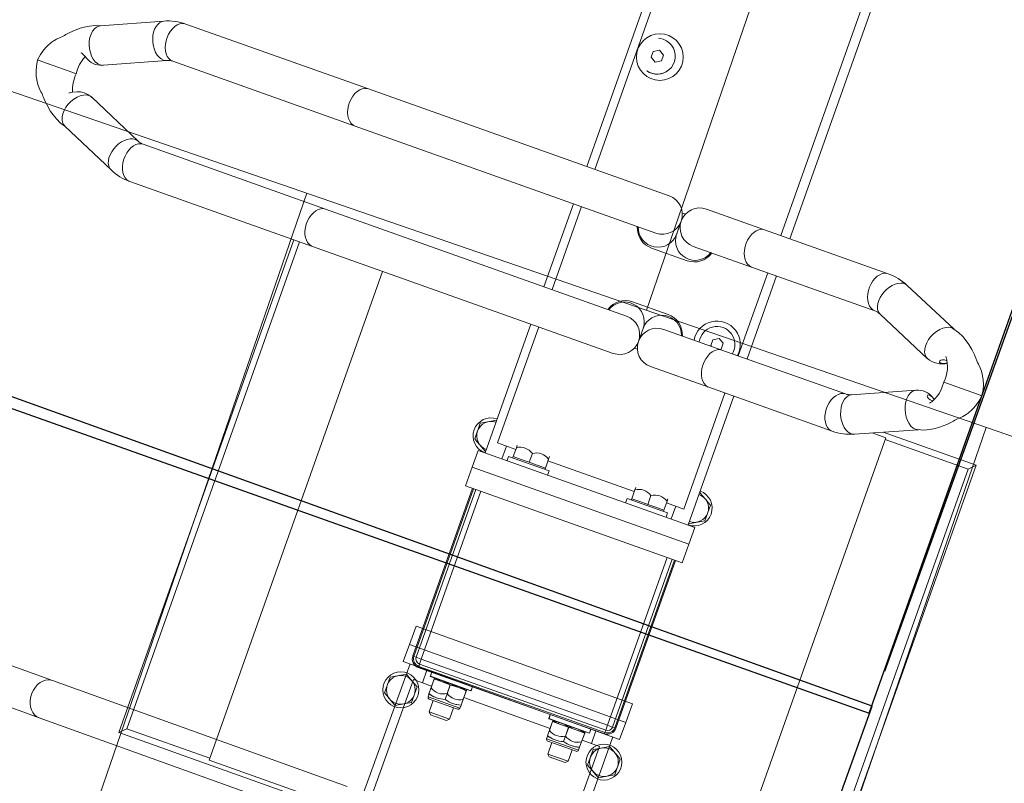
# Model space of a CAD drawing. Header units: metres. Extents: x 134157 to 138734, y 451157 to 455772.
# Tile 153 of 256: x 136407.623 to 136408.171, y 453387.666 to 453388.09. Entities that reach past the tile are written whole.
import ezdxf
from ezdxf import colors
from ezdxf.entities.mleader import LeaderData, LeaderLine
from ezdxf.math import Vec2, Vec3

# ---------------------------------------------------------------- set-up
doc = ezdxf.new("R2010")
doc.units = ezdxf.units.M
doc.layers.add('-DR-alg-hulplijnen', color=210, linetype='Continuous', plot=False)
doc.layers.add('-DR-alg-hulplijnen aandachtspunten', color=210, linetype='Continuous', plot=False)
doc.layers.add('-DR-alg-hulplijnen kantverharding asflast nieuwe fietsstraat', color=7, linetype='Continuous', true_color=0xff9429, plot=False)
doc.layers.add('-DR-nw-gr-arc-gras', color=7, linetype='Continuous', true_color=0xb5d5a4)
for name, color, linetype in [('-DR-nw-inr-fietsparkeren Tulip Traverse', 2, 'Continuous'), ('-DR-nw-txt bovengrondse infra', 2, 'Continuous'), ('-DR-nw-vh-kantverharding', 3, 'Continuous'), ('VELOPA-FIG15', 1, 'Continuous'), ('VELOPA-FIG25', 1, 'Continuous')]:
    doc.layers.add(name, color=color, linetype=linetype)
for name, color, linetype, lineweight, true_color in [('-DR-nw-vh-arc-asfalt fietsstraat rood', 7, 'Continuous', 9, 0xdfbfc7), ('-DR-nw-vh-arc-sbs df Drainflow', 7, 'Continuous', 9, 0xb9747c), ('-DR-nw-vh-arc-sbs kf bruinrood rabat halfsteens', 7, 'Continuous', 9, 0xb88485)]:
    doc.layers.add(name, color=color, linetype=linetype, lineweight=lineweight, true_color=true_color)
doc.layers.add('-DR-nw-vh-arc-tegels 300x300x45', color=253, linetype='Continuous', lineweight=9)
doc.styles.add('2-5TXT', font='arial.ttf')
doc.styles.add('CE', font='txt', dxfattribs={"height": 1.8})
doc.styles.add('Drong', font='txt', dxfattribs={"height": 1.8})
doc.dimstyles.new('VELOPA-drukwerk', dxfattribs={"dimscale": 0, "dimtxt": 2.5, "dimasz": 2, "dimexe": 1, "dimexo": 1, "dimgap": 1, "dimtad": 1, "dimdec": 0, "dimdsep": 46, "dimtxsty": '2-5TXT', "dimcen": 8, "dimadec": 1, "dimazin": 0, "dimtfac": 1, "dimtdec": 0, "dimtmove": 0, "dimatfit": 3, "dimfxl": 1, "dimtolj": 1, "dimtzin": 0, "dimarcsym": 0})

# ---------------------------------------------------------------- blocks, each defined once
blk = doc.blocks.new('Tulip Traverse')
at = {"layer": 'VELOPA-FIG15', "color": 252, "linetype": 'Continuous', "lineweight": 9}
for p, q in [((2945, -64), (2945, 64)), ((2956, 55), (3055, 55)), ((3055, 60), (3055, 59.33)), ((3055, 58), (3055, 59.33)), ((3055, 55), (3055, 58)), ((3055, 55), (3055, -55)), ((3058, 55), (3055, 55)), ((3059.33, 55), (3058, 55)), ((3060, 55), (3059.33, 55)), ((2935, 50), (2927.5, 50)), ((3073.5, 25.63), (3073.5, 44.37)), ((3073.5, -44.37), (3073.5, -25.63)), ((2935, -50), (2927.5, -50)), ((3055, -55), (2956, -55)), ((3055, -55), (3058, -55)), ((3055, -55), (3055, -58)), ((3055, -58), (3055, -59.33)), ((3055, -59.33), (3055, -60)), ((3059.33, -55), (3058, -55)), ((3060, -55), (3059.33, -55))]:
    blk.add_line(p, q, dxfattribs=at)
at = {"layer": 'VELOPA-FIG15', "color": 252, "linetype": 'Continuous', "lineweight": 9, "flags": 128}
for points in [[(2788.74, 121.47), (2788.43, 120.9), (2787.62, 119.93), (2786.52, 119.16), (2785.17, 118.6), (2783.6, 118.28), (2781.88, 118.2), (2780.05, 118.36), (2778.18, 118.77), (2776.33, 119.4), (2774.54, 120.24), (2772.89, 121.27), (2771.43, 122.44), (2770.2, 123.72), (2769.24, 125.06), (2768.58, 126.44), (2768.24, 127.8), (2768.24, 129.09), (2768.57, 130.25)], [(2836.27, 121.47), (2836.57, 120.9), (2837.38, 119.93), (2838.48, 119.16), (2839.84, 118.6), (2841.4, 118.28), (2843.12, 118.2), (2844.95, 118.36), (2846.82, 118.77), (2848.68, 119.4), (2850.46, 120.24), (2852.11, 121.27), (2853.57, 122.44), (2854.8, 123.72), (2855.77, 125.06), (2856.42, 126.44), (2856.76, 127.8), (2856.76, 129.09), (2856.44, 130.25)], [(2788, 118.08), (2787.82, 116.79), (2787.3, 115.55), (2786.44, 114.38), (2785.28, 113.33), (2783.86, 112.44), (2782.21, 111.73), (2780.4, 111.22), (2778.48, 110.93), (2776.51, 110.87), (2774.55, 111.05), (2772.68, 111.45), (2770.94, 112.06), (2769.4, 112.87), (2768.1, 113.84), (2767.09, 114.95), (2766.4, 116.16), (2766.05, 117.44), (2766, 118.09)], [(2837, 118.08), (2837.18, 116.79), (2837.7, 115.55), (2838.56, 114.38), (2839.72, 113.33), (2841.14, 112.44), (2842.79, 111.73), (2844.6, 111.22), (2846.52, 110.93), (2848.49, 110.87), (2850.45, 111.05), (2852.32, 111.45), (2854.06, 112.06), (2855.6, 112.87), (2856.9, 113.84), (2857.91, 114.95), (2858.6, 116.16), (2858.96, 117.44), (2859, 118.09)], [(2788, 45.14), (2787.82, 43.86), (2787.3, 42.61), (2786.44, 41.44), (2785.28, 40.4), (2783.86, 39.5), (2782.21, 38.79), (2780.4, 38.28), (2778.48, 37.99), (2776.51, 37.93), (2774.55, 38.11), (2772.68, 38.51), (2770.94, 39.12), (2769.4, 39.93), (2768.1, 40.9), (2767.09, 42.01), (2766.4, 43.22), (2766.05, 44.5), (2766, 45.14)], [(2837, 45.14), (2837.18, 43.86), (2837.7, 42.61), (2838.56, 41.44), (2839.72, 40.4), (2841.14, 39.5), (2842.79, 38.79), (2844.6, 38.28), (2846.52, 37.99), (2848.49, 37.93), (2850.45, 38.11), (2852.32, 38.51), (2854.06, 39.12), (2855.6, 39.93), (2856.9, 40.9), (2857.91, 42.01), (2858.6, 43.22), (2858.96, 44.5), (2859, 45.14)], [(2788, -188.96), (2787.82, -190.28), (2787.3, -191.55), (2786.44, -192.74), (2785.28, -193.81), (2783.86, -194.72), (2782.21, -195.45), (2780.4, -195.97), (2778.48, -196.26), (2776.51, -196.32), (2774.55, -196.14), (2772.68, -195.73), (2770.94, -195.11), (2769.4, -194.28), (2768.1, -193.29), (2767.09, -192.16), (2766.4, -190.92), (2766.05, -189.62), (2766, -188.96)], [(2837, -188.96), (2837.18, -190.28), (2837.7, -191.55), (2838.56, -192.74), (2839.72, -193.81), (2841.14, -194.72), (2842.79, -195.45), (2844.6, -195.97), (2846.52, -196.26), (2848.49, -196.32), (2850.45, -196.14), (2852.32, -195.73), (2854.06, -195.11), (2855.6, -194.28), (2856.9, -193.29), (2857.91, -192.16), (2858.6, -190.92), (2858.96, -189.62), (2859, -188.96)], [(2788, -296.74), (2787.82, -298.06), (2787.3, -299.33), (2786.44, -300.52), (2785.28, -301.59), (2783.86, -302.5), (2782.21, -303.23), (2780.4, -303.75), (2778.48, -304.04), (2776.51, -304.1), (2774.55, -303.92), (2772.68, -303.51), (2770.94, -302.89), (2769.4, -302.07), (2768.1, -301.07), (2767.09, -299.94), (2766.4, -298.7), (2766.05, -297.4), (2766, -296.74)], [(2788.71, -299.96), (2788.93, -300.58), (2789.1, -301.85)], [(2836.29, -299.96), (2836.07, -300.58), (2835.9, -301.85)], [(2837, -296.74), (2837.18, -298.06), (2837.7, -299.33), (2838.56, -300.52), (2839.72, -301.59), (2841.14, -302.5), (2842.79, -303.23), (2844.6, -303.75), (2846.52, -304.04), (2848.49, -304.1), (2850.45, -303.92), (2852.32, -303.51), (2854.06, -302.89), (2855.6, -302.07), (2856.9, -301.07), (2857.91, -299.94), (2858.6, -298.7), (2858.96, -297.4), (2859, -296.74)], [(2789.1, -301.85), (2788.93, -303.21), (2788.43, -304.6), (2787.62, -305.99), (2786.52, -307.32), (2785.17, -308.57), (2783.6, -309.68), (2781.88, -310.61), (2780.05, -311.35), (2778.18, -311.87), (2776.33, -312.15), (2774.54, -312.18), (2772.89, -311.95), (2771.43, -311.49), (2770.2, -310.8), (2769.24, -309.9), (2768.6, -308.86)], [(2835.9, -301.85), (2836.07, -303.21), (2836.57, -304.6), (2837.38, -305.99), (2838.48, -307.32), (2839.84, -308.57), (2841.4, -309.68), (2843.12, -310.61), (2844.95, -311.35), (2846.82, -311.87), (2848.68, -312.15), (2850.46, -312.18), (2852.11, -311.95), (2853.57, -311.49), (2854.8, -310.8), (2855.77, -309.9), (2856.41, -308.86)]]:
    blk.add_lwpolyline(points, dxfattribs=at)
at = {"layer": 'VELOPA-FIG25', "color": 252, "linetype": 'Continuous', "lineweight": 9}
for p, q in [((2850, 200), (2850, 145.03)), ((2853.49, 196.51), (2850, 200)), ((3150, 200), (2850, 200)), ((3150, -200), (3150, 200)), ((2853.49, 196.51), (2853.49, 147.5)), ((3146.51, 196.51), (2853.49, 196.51)), ((2812.5, 188.41), (2812.5, 190)), ((2812.5, 188.03), (2812.5, 188.41)), ((2812.5, 173.95), (2812.5, 188.03)), ((2812.5, 173.95), (2812.5, 173.7)), ((2812.5, 173.7), (2812.5, 167.46)), ((2782.85, 163.04), (2768.57, 130.25)), ((2856.44, 130.25), (2842.15, 163.04)), ((2788.74, 121.47), (2803.09, 154.41)), ((2821.92, 154.41), (2836.27, 121.47)), ((2852.5, 147.5), (2852.5, 139.29)), ((3147.5, 147.5), (2852.5, 147.5)), ((3147.5, -147.5), (3147.5, 147.5)), ((2766, 118.08), (2766, 45.14)), ((2788, 45.14), (2788, 118.08)), ((2837, 118.08), (2837, 45.14)), ((2859, 45.14), (2859, 118.08)), ((2929.62, 68), (2920.38, 68)), ((3079.62, 68), (3070.38, 68)), ((2935, -64), (2935, 64)), ((2935, 64), (2945, 64)), ((2945, 64), (2956, 64)), ((2956, -64), (2956, 64)), ((2766, 60), (2484, 60)), ((2837, 60), (2788, 60)), ((2935, 60), (2859, 60)), ((3055, 60), (2956, 60)), ((3055, 59.33), (2956, 59.33)), ((3055, 58), (2956, 58)), ((3058, -55), (3058, 55)), ((3059.33, -55), (3059.33, 55)), ((3060, 55), (3060, -55)), ((2766, 54.75), (2484, 54.75)), ((2837, 54.75), (2788, 54.75)), ((2927.5, 54.75), (2859, 54.75)), ((2927.5, 44.5), (2927.5, 54.75)), ((3070.38, 52), (3079.62, 52)), ((2766, 45.14), (2766, 10.75)), ((2788, 10.75), (2788, 45.14)), ((2831.54, 41.5), (2833.27, 44.5)), ((2833.27, 44.5), (2836.73, 44.5)), ((2836.73, 44.5), (2837, 44.03)), ((2837, 45.14), (2837, 10.75)), ((2859, 10.75), (2859, 45.14)), ((2925.03, 44.5), (2925, 44.47)), ((2926.5, 44.5), (2925.05, 44.5)), ((2931.75, 44.5), (2926.5, 44.5)), ((2932.5, 44.5), (2931.75, 44.5)), ((2931.75, 44.5), (2931.75, 39.75)), ((2935, 47), (2932.5, 47)), ((2932.5, 23), (2932.5, 47)), ((3062.5, 47), (3060, 47)), ((3062.5, 47), (3062.5, 23)), ((3062.52, 44.5), (3062.5, 44.47)), ((3063.25, 44.5), (3062.53, 44.5)), ((3071.75, 44.5), (3063.25, 44.5)), ((3071.75, 44.5), (3072.48, 44.5)), ((3072.5, 44.47), (3072.48, 44.5)), ((3073.5, 44.37), (3072.5, 44.37)), ((2833.27, 38.5), (2831.54, 41.5)), ((2836.73, 38.5), (2833.27, 38.5)), ((2837, 38.97), (2836.73, 38.5)), ((2931.75, 39.75), (2931.75, 35)), ((3063, 41), (3062.5, 41)), ((3074.5, 26.63), (3074.5, 43.37)), ((3081.25, 41), (3074.5, 41)), ((3082.5, 39.75), (3081.25, 41)), ((3081.25, 29), (3081.25, 41)), ((3082.5, 30.25), (3082.5, 39.75)), ((2926.5, 35), (2931.75, 35)), ((2931.75, 35), (2931.75, 30.25)), ((3071.75, 35), (3063.25, 35)), ((2931.75, 30.25), (2931.75, 25.5)), ((3062.5, 29), (3063, 29)), ((3074.5, 29), (3081.25, 29)), ((3081.25, 29), (3082.5, 30.25)), ((2925, 25.53), (2925.03, 25.5)), ((2925.05, 25.5), (2926.5, 25.5)), ((2931.75, 25.5), (2926.5, 25.5)), ((2927.5, -25.5), (2927.5, 25.5)), ((2931.75, 25.5), (2932.5, 25.5)), ((2932.5, 23), (2935, 23)), ((3060, 23), (3062.5, 23)), ((3062.5, 25.53), (3062.52, 25.5)), ((3063.25, 25.5), (3062.52, 25.5)), ((3071.75, 25.5), (3063.25, 25.5)), ((3071.75, 25.5), (3072.47, 25.5)), ((3072.48, 25.5), (3072.5, 25.53)), ((3072.5, 25.63), (3073.5, 25.63)), ((2796.65, -10.75), (2796.65, 10.25)), ((2828.35, 10.25), (2828.35, -10.75)), ((2772.65, 0.65), (2772.65, -1.15)), ((2852.35, -1.15), (2852.35, 0.65)), ((2777, -0.25), (2784.52, -0.25)), ((2784.69, -0.25), (2784.52, -0.25)), ((2840.49, -0.25), (2840.31, -0.25)), ((2840.49, -0.25), (2848, -0.25)), ((2766, -11.25), (2766, -188.96)), ((2788, -188.96), (2788, -11.25)), ((2837, -11.25), (2837, -188.96)), ((2859, -188.96), (2859, -11.25)), ((2925.03, -25.5), (2925, -25.53)), ((2926.5, -25.5), (2925.05, -25.5)), ((2931.75, -25.5), (2926.5, -25.5)), ((2932.5, -25.5), (2931.75, -25.5)), ((2931.75, -25.5), (2931.75, -30.25)), ((2935, -23), (2932.5, -23)), ((2932.5, -47), (2932.5, -23)), ((3062.5, -23), (3060, -23)), ((3062.5, -23), (3062.5, -47)), ((3062.52, -25.5), (3062.5, -25.53)), ((3063.25, -25.5), (3062.53, -25.5)), ((3071.75, -25.5), (3063.25, -25.5)), ((3071.75, -25.5), (3072.48, -25.5)), ((3072.5, -25.53), (3072.48, -25.5)), ((3073.5, -25.63), (3072.5, -25.63)), ((3074.5, -43.37), (3074.5, -26.63)), ((2931.75, -30.25), (2931.75, -35)), ((3063, -29), (3062.5, -29)), ((3081.25, -29), (3074.5, -29)), ((3082.5, -30.25), (3081.25, -29)), ((3081.25, -41), (3081.25, -29)), ((3082.5, -39.75), (3082.5, -30.25)), ((2926.5, -35), (2931.75, -35)), ((2931.75, -35), (2931.75, -39.75)), ((3071.75, -35), (3063.25, -35)), ((2691.54, -43.5), (2693.27, -40.5)), ((2693.27, -46.5), (2691.54, -43.5)), ((2693.27, -40.5), (2696.73, -40.5)), ((2696.73, -40.5), (2698.46, -43.5)), ((2698.46, -43.5), (2696.73, -46.5)), ((2931.75, -39.75), (2931.75, -44.5)), ((3062.5, -41), (3063, -41)), ((3074.5, -41), (3081.25, -41)), ((3081.25, -41), (3082.5, -39.75)), ((2696.73, -46.5), (2693.27, -46.5)), ((2925, -44.47), (2925.03, -44.5)), ((2925.05, -44.5), (2926.5, -44.5)), ((2931.75, -44.5), (2926.5, -44.5)), ((2927.5, -55.25), (2927.5, -44.5)), ((2931.75, -44.5), (2932.5, -44.5)), ((2932.5, -47), (2935, -47)), ((3060, -47), (3062.5, -47)), ((3062.5, -44.47), (3062.52, -44.5)), ((3063.25, -44.5), (3062.52, -44.5)), ((3071.75, -44.5), (3063.25, -44.5)), ((3071.75, -44.5), (3072.47, -44.5)), ((3072.48, -44.5), (3072.5, -44.47)), ((3072.5, -44.37), (3073.5, -44.37)), ((3079.62, -52), (3070.38, -52)), ((2655.15, -55.25), (2766, -55.25)), ((2766, -60), (2655.15, -60)), ((2788, -55.25), (2837, -55.25)), ((2837, -60), (2788, -60)), ((2859, -55.25), (2927.5, -55.25)), ((2935, -60), (2859, -60)), ((3055, -58), (2956, -58)), ((2956, -59.33), (3055, -59.33)), ((3055, -60), (2956, -60)), ((2935, -64), (2945, -64)), ((2945, -64), (2956, -64)), ((2920.38, -68), (2929.62, -68)), ((3070.38, -68), (3079.62, -68)), ((2859, -147.5), (3147.5, -147.5)), ((3146.51, -196.51), (3146.51, -147.5)), ((2766, -188.96), (2766, -296.74)), ((2788, -296.74), (2788, -188.96)), ((2837, -188.96), (2837, -296.74)), ((2859, -296.74), (2859, -188.96)), ((2859, -196.51), (3146.51, -196.51)), ((3146.51, -196.51), (3150, -200)), ((2859, -200), (3150, -200)), ((2803.06, -332.39), (2788.71, -299.95)), ((2836.29, -299.95), (2821.94, -332.39)), ((2768.59, -308.85), (2782.94, -341.29)), ((2842.06, -341.29), (2856.41, -308.85)), ((2803.17, -332.74), (2803.08, -332.44)), ((2821.92, -332.44), (2821.83, -332.74)), ((2812.5, -346.67), (2812.5, -345.04)), ((2812.5, -346.67), (2812.5, -347.05)), ((2812.5, -361.41), (2812.5, -347.05)), ((2812.5, -361.67), (2812.5, -361.41)), ((2812.5, -367.89), (2812.5, -361.67))]:
    blk.add_line(p, q, dxfattribs=at)
at = {"layer": 'VELOPA-FIG25', "color": 252, "linetype": 'Continuous', "lineweight": 9, "flags": 128}
for points in [[(2812.5, 190.01), (2809.08, 189.47), (2806.31, 188.67), (2803.79, 187.64), (2802.06, 186.73), (2801.02, 186.1), (2800.46, 185.72), (2799.74, 185.21), (2798.12, 183.88), (2796.54, 182.3), (2795.89, 181.54), (2795.23, 180.88), (2793.9, 179.78), (2792.46, 178.46), (2790.19, 176.14), (2788.02, 173.56), (2786.58, 171.55), (2785.07, 169.04), (2783.67, 165.97), (2782.63, 162.28)], [(2842.37, 162.28), (2841.33, 165.97), (2839.93, 169.04), (2838.43, 171.55), (2836.98, 173.56), (2834.06, 176.94), (2832.54, 178.46), (2831.1, 179.78), (2830.43, 180.35), (2829.77, 180.88), (2829.11, 181.54), (2828.46, 182.3), (2826.88, 183.88), (2825.26, 185.21), (2824.19, 185.96), (2823.54, 186.37), (2822.45, 187.01), (2820.85, 187.81), (2818.69, 188.67), (2815.92, 189.47), (2812.5, 190.01)], [(2801.73, 165.75), (2802.18, 164.93), (2802.69, 163.81), (2802.99, 162.73), (2803.04, 161.98), (2802.89, 161.53), (2802.57, 161.34), (2802.07, 161.41), (2801.46, 161.87), (2801.01, 162.62), (2800.76, 163.66), (2800.69, 164.74), (2800.7, 165.2)], [(2812.5, 167.44), (2815.14, 167.55), (2817.39, 167.41), (2819.26, 167.11), (2820.76, 166.73), (2823.08, 165.85), (2824.99, 164.77), (2825.71, 164.24), (2826.11, 163.91), (2826.22, 163.85), (2826.24, 163.86)], [(2821.96, 162.19), (2822.06, 161.63), (2822.34, 161.36), (2822.78, 161.37), (2823.37, 161.7), (2823.96, 162.54), (2824.24, 163.62), (2824.32, 164.7), (2824.31, 165.16)], [(2782.68, 162.3), (2782.55, 161.4), (2782.75, 159.94), (2783.35, 158.44), (2784.31, 156.95), (2785.61, 155.53), (2787.2, 154.24), (2789, 153.13), (2790.96, 152.23), (2793, 151.59), (2795.04, 151.22), (2797, 151.14), (2798.81, 151.36), (2800.39, 151.87), (2801.69, 152.64), (2802.66, 153.65), (2803.07, 154.48)], [(2842.32, 162.3), (2842.45, 161.4), (2842.25, 159.94), (2841.66, 158.44), (2840.69, 156.95), (2839.39, 155.53), (2837.81, 154.24), (2836, 153.13), (2834.04, 152.23), (2832, 151.59), (2829.96, 151.22), (2828, 151.14), (2826.2, 151.36), (2824.61, 151.87), (2823.31, 152.64), (2822.35, 153.65), (2821.94, 154.48)], [(2920.38, 68), (2919.42, 66.33), (2918.36, 64.5), (2916.87, 61.92), (2915.76, 60)], [(2934.24, 60), (2933.27, 61.67), (2932.22, 63.5), (2930.73, 66.08), (2929.62, 68)], [(3070.38, 68), (3069.42, 66.33), (3068.36, 64.5), (3066.87, 61.92), (3065.76, 60)], [(3084.24, 60), (3083.27, 61.67), (3082.22, 63.5), (3080.73, 66.08), (3079.62, 68)], [(3065.76, 60), (3066.73, 58.33), (3067.78, 56.5), (3069.27, 53.92), (3070.38, 52)], [(3079.62, 52), (3080.58, 53.67), (3081.64, 55.5), (3083.13, 58.08), (3084.24, 60)], [(3063.25, 44.5), (3062.6, 41.32), (3062.6, 41)], [(3072.38, 41), (3072.38, 41.5), (3071.75, 44.5)], [(3062.62, 29), (3062.62, 28.5), (3063.25, 25.5)], [(3071.75, 25.5), (3072.4, 28.68), (3072.4, 29)], [(3063.25, -25.5), (3062.6, -28.68), (3062.6, -29)], [(3072.38, -29), (3072.38, -28.5), (3071.75, -25.5)], [(2700, -34.84), (2698.27, -34.05), (2696.42, -33.6), (2694.52, -33.51), (2692.64, -33.78), (2690.85, -34.4), (2689.2, -35.35), (2687.76, -36.6), (2686.59, -38.09), (2685.72, -39.78), (2685.18, -41.61), (2685, -43.5), (2685.18, -45.39), (2685.36, -46.17), (2685.18, -45.39), (2685, -43.5), (2685.18, -41.61), (2685.72, -39.78), (2686.59, -38.09), (2687.76, -36.6), (2689.2, -35.35), (2690.85, -34.4), (2692.64, -33.78), (2694.52, -33.51), (2696.42, -33.6), (2698.27, -34.05), (2700, -34.84), (2701.55, -35.94), (2702.86, -37.32), (2703.89, -38.92), (2704.59, -40.68), (2704.95, -42.55), (2704.95, -44.45), (2704.64, -46.17)], [(3062.62, -41), (3062.62, -41.5), (3063.25, -44.5)], [(3071.75, -44.5), (3072.4, -41.32), (3072.4, -41)], [(3070.38, -52), (3069.42, -53.67), (3068.36, -55.5), (3066.87, -58.08), (3065.76, -60)], [(3084.24, -60), (3083.27, -58.33), (3082.22, -56.5), (3080.73, -53.92), (3079.62, -52)], [(2915.76, -60), (2916.73, -61.67), (2917.78, -63.5), (2919.27, -66.08), (2920.38, -68)], [(2929.62, -68), (2930.58, -66.33), (2931.64, -64.5), (2933.13, -61.92), (2934.24, -60)], [(3065.76, -60), (3066.73, -61.67), (3067.78, -63.5), (3069.27, -66.08), (3070.38, -68)], [(3079.62, -68), (3080.58, -66.33), (3081.64, -64.5), (3083.13, -61.92), (3084.24, -60)], [(2782.99, -341.27), (2783.35, -342.02), (2784.31, -343.05), (2785.61, -343.85), (2787.2, -344.38), (2789, -344.62), (2790.96, -344.56), (2793, -344.2), (2795.04, -343.56), (2797, -342.67), (2798.81, -341.54), (2800.39, -340.24), (2801.69, -338.81), (2802.66, -337.3), (2803.25, -335.77), (2803.45, -334.29)], [(2803.45, -334.29), (2803.25, -332.9), (2803.01, -332.41)], [(2821.72, -333.1), (2821.16, -334.99), (2821.01, -337.32), (2821.27, -339.36), (2821.76, -341.07), (2822.9, -343.51), (2823.42, -344.32), (2823.79, -344.91), (2824.02, -345.29), (2824.05, -345.34)], [(2821.55, -334.29), (2821.75, -332.9), (2821.99, -332.41)], [(2842.01, -341.27), (2841.66, -342.02), (2840.69, -343.05), (2839.39, -343.85), (2837.81, -344.38), (2836, -344.62), (2834.04, -344.56), (2832, -344.2), (2829.96, -343.56), (2828, -342.67), (2826.2, -341.54), (2824.61, -340.24), (2823.31, -338.81), (2822.35, -337.3), (2821.75, -335.77), (2821.55, -334.29)], [(2782.87, -341.12), (2783.69, -343.99), (2785.07, -347.01), (2786.55, -349.46), (2787.94, -351.39), (2790.86, -354.78), (2792.48, -356.39), (2793.96, -357.75), (2794.6, -358.29), (2795.21, -358.78), (2795.82, -359.43), (2796.46, -360.17), (2798.07, -361.77), (2799.73, -363.13), (2800.82, -363.89), (2801.47, -364.3), (2802.56, -364.93), (2804.16, -365.72), (2806.31, -366.57), (2809.08, -367.36), (2812.5, -367.91)], [(2802.3, -342.68), (2802.22, -342.86), (2801.63, -343.95), (2801.05, -345.13), (2800.76, -345.89), (2800.69, -346.23), (2800.7, -346.23)], [(2812.5, -367.91), (2815.92, -367.36), (2818.69, -366.57), (2821.21, -365.55), (2822.94, -364.65), (2823.97, -364.02), (2824.54, -363.65), (2825.27, -363.13), (2826.94, -361.77), (2828.54, -360.17), (2829.18, -359.43), (2829.79, -358.78), (2830.4, -358.29), (2831.05, -357.75), (2832.52, -356.39), (2834.14, -354.78), (2837.06, -351.39), (2838.45, -349.46), (2839.93, -347.01), (2841.31, -343.99), (2842.14, -341.12)]]:
    blk.add_lwpolyline(points, dxfattribs=at)
at = {"layer": 'VELOPA-FIG25', "color": 252, "linetype": 'Continuous', "lineweight": 9}
for centre, radius in [((3075, 60), 10), ((3075, 60), 7.99), ((2695, -42), 13), ((3075, -60), 10), ((3075, -60), 7.99)]:
    blk.add_circle(centre, radius, dxfattribs=at)
for centre, radius, start, end in [((2809.96, 149.07), 18.55, 82.1107, 127.3754), ((2791.65, 158.97), 12.31, 338.4992, 33.8567), ((2831.56, 158.82), 10.6, 147.1939, 204.3385), ((2829.51, 161.42), 7.59, 145.259, 174.2319), ((2796.39, 118.03), 30.39, 156.2878, 179.9032), ((2828.51, 118.01), 30.49, 0.1353, 23.6737), ((2796.35, 118.04), 8.35, 155.7767, 179.7133), ((2828.47, 118), 8.53, 0.5438, 23.9662), ((2925, 60), 10, 0, 180), ((2925, 60), 7.99, 0, 180), ((3055, 55), 5, 0, 90), ((3055, 55), 4.33, 0, 90), ((3055, 55), 3, 0, 90), ((2835, 41.5), 13, 81.1456, 278.8544), ((2835, 41.5), 10, 78.4571, 281.5429), ((2933.73, 39.75), 8.65, 146.7092, 213.2908), ((2933.73, 39.75), 8.65, 146.7092, 213.2908), ((3078.43, 39.75), 15.9, 162.623, 197.377), ((3056.57, 39.75), 15.9, 342.623, 17.377), ((3073.5, 43.37), 1, 0, 90), ((2933.73, 30.25), 8.65, 146.7092, 213.2908), ((2933.73, 30.25), 8.65, 146.7092, 213.2908), ((3078.43, 30.25), 15.9, 162.623, 197.377), ((3056.57, 30.25), 15.9, 342.623, 17.377), ((3073.5, 26.63), 1, 270, 0), ((2784.63, 10.73), 10.98, 269.9037, 72.138), ((2784.65, 10.25), 12, 0, 73.7845), ((2840.35, 10.25), 12, 106.2055, 180), ((2840.37, 10.73), 10.98, 107.862, 270.0963), ((2777, 10.75), 11, 180, 0), ((2848, 10.75), 11, 180, 0), ((2777, -11.25), 11, 0, 180), ((2784.7, -11.23), 10.98, 287.5246, 90.0271), ((2840.31, -11.23), 10.98, 89.9725, 252.4757), ((2848, -11.25), 11, 0, 180), ((2784.65, -10.75), 12, 286.2155, 0), ((2840.35, -10.75), 12, 180, 253.7945), ((2933.73, -30.25), 8.65, 146.7092, 213.2908), ((2933.73, -30.25), 8.65, 146.7092, 213.2908), ((3078.43, -30.25), 15.9, 162.623, 197.377), ((3056.57, -30.25), 15.9, 342.623, 17.377), ((3073.5, -26.63), 1, 0, 90), ((2695, -43.5), 10, 344.534, 60), ((2933.73, -39.75), 8.65, 146.7092, 213.2908), ((2933.73, -39.75), 8.65, 146.7092, 213.2908), ((3078.43, -39.75), 15.9, 162.623, 197.377), ((3056.57, -39.75), 15.9, 342.623, 17.377), ((3073.5, -43.37), 1, 270, 0), ((2925, -60), 10, 180, 270), ((2925, -60), 7.99, 180, 0), ((2925, -60), 10, 270, 0), ((3055, -55), 4.33, 270, 0), ((3055, -55), 3, 270, 0), ((3055, -55), 5, 270, 0), ((2795.95, -296.67), 29.95, 180.1477, 204.0062), ((2795.99, -296.66), 7.99, 180.6174, 204.3415), ((2829.2, -296.7), 7.81, 335.369, 359.6722), ((2829.15, -296.69), 29.85, 335.952, 359.8941), ((2793.83, -336.97), 10.22, 326.0086, 22.3666), ((2809.85, -326.06), 19.14, 245.4327, 277.969), ((2814.93, -324.6), 20.56, 263.2014, 292.8477)]:
    blk.add_arc(centre, radius, start, end, dxfattribs=at)
blk = doc.blocks.new('Tulip fietsenrek rail')
at = {"layer": '-DR-alg-hulplijnen'}
blk.add_lwpolyline([(3150, -1934.99), (3150, -9.99), (150, -9.99), (150, -1934.99)], close=True, dxfattribs=at)
at = {"layer": 'VELOPA-FIG15'}
blk.add_blockref('Tulip Traverse', (150, -200), dxfattribs=at)
blk = doc.blocks.new('*D2327')
at = {"layer": '-DR-alg-hulplijnen', "color": 0, "lineweight": -2, "ltscale": 4, "transparency": 16777216}
for p, q in [((-20.72, 190.01), (-463.57, 190.01)), ((-442.85, 148.58), (-442.85, -3393.55)), ((-20.72, -3434.99), (-463.57, -3434.99))]:
    blk.add_line(p, q, dxfattribs=at)
at = {"layer": '-DR-alg-hulplijnen', "color": 0, "ltscale": 4, "transparency": 16777216}
for points in [[(-449.76, 148.58), (-435.95, 148.58), (-442.85, 190.01)], [(-449.76, -3393.55), (-435.95, -3393.55), (-442.85, -3434.99)]]:
    blk.add_solid(points, dxfattribs=at)
at = {"layer": 'Defpoints', "color": 0, "ltscale": 4, "transparency": 16777216}
for p in [(0, 190.01), (-442.85, -3434.99), (0, -3434.99)]:
    blk.add_point(p, dxfattribs=at)
at = {"layer": '-DR-alg-hulplijnen', "color": 0, "ltscale": 4, "transparency": 16777216, "insert": (-490.03, -1622.49), "char_height": 51.792, "attachment_point": 5, "rotation": 90, "style": '2-5TXT'}
blk.add_mtext('\\A1;3625', dxfattribs=at)
blk = doc.blocks.new('Tulip Traverse voetplaat eenzijdig')
at = {"layer": '-DR-alg-hulplijnen', "ltscale": 30}
blk.add_lwpolyline([(3000, -1734.99), (3000, 190.01), (0, 190.01), (0, -1734.99)], close=True, dxfattribs=at)
at = {"layer": 'VELOPA-FIG15', "color": 252, "linetype": 'Continuous', "lineweight": 9}
for p, q in [((55, 64), (55, -64)), ((72.5, 50), (65, 50)), ((72.5, -50), (65, -50))]:
    blk.add_line(p, q, dxfattribs=at)
at = {"layer": 'VELOPA-FIG15', "color": 252, "linetype": 'Continuous', "lineweight": 9, "flags": 128}
blk.add_lwpolyline([(163, -244.2), (162.82, -245.69), (162.3, -247.14), (161.44, -248.49), (160.28, -249.7), (158.86, -250.73), (157.21, -251.56), (155.4, -252.15), (153.48, -252.48), (151.51, -252.55), (149.55, -252.35), (147.68, -251.89), (145.94, -251.17), (144.4, -250.24), (143.1, -249.11), (142.09, -247.82), (141.4, -246.42), (141.05, -244.95), (141, -244.2)], dxfattribs=at)
at = {"layer": 'VELOPA-FIG25', "color": 252, "linetype": 'Continuous', "lineweight": 9}
for p, q in [((44, 64), (44, -64)), ((55, 64), (44, 64)), ((65, 64), (55, 64)), ((65, 64), (65, -64)), ((141, 60), (65, 60)), ((141, 54.75), (72.5, 54.75)), ((72.5, 54.75), (72.5, 44.5)), ((67.5, 47), (65, 47)), ((67.5, 47), (67.5, 23)), ((68.25, 44.5), (67.5, 44.5)), ((68.25, 44.5), (73.5, 44.5)), ((68.25, 39.75), (68.25, 44.5)), ((73.5, 44.5), (74.97, 44.5)), ((75, 44.47), (74.97, 44.5)), ((68.25, 35), (68.25, 39.75)), ((68.25, 35), (73.5, 35)), ((68.25, 30.25), (68.25, 35)), ((68.25, 25.5), (68.25, 30.25)), ((65, 23), (67.5, 23)), ((67.5, 25.5), (68.25, 25.5)), ((68.25, 25.5), (73.5, 25.5)), ((72.5, 25.5), (72.5, -25.5)), ((73.5, 25.5), (74.97, 25.5)), ((67.5, -23), (65, -23)), ((67.5, -23), (67.5, -47)), ((68.25, -25.5), (67.5, -25.5)), ((68.25, -25.5), (73.5, -25.5)), ((68.25, -30.25), (68.25, -25.5)), ((73.5, -25.5), (74.97, -25.5)), ((75, -25.53), (74.97, -25.5)), ((68.25, -35), (68.25, -30.25)), ((68.25, -35), (73.5, -35)), ((68.25, -39.75), (68.25, -35)), ((68.25, -44.5), (68.25, -39.75)), ((65, -47), (67.5, -47)), ((67.5, -44.5), (68.25, -44.5)), ((68.25, -44.5), (73.5, -44.5)), ((72.5, -44.5), (72.5, -55.25)), ((73.5, -44.5), (74.97, -44.5)), ((144.01, -60), (65, -60)), ((72.5, -55.25), (142.04, -55.25)), ((55, -64), (44, -64)), ((65, -64), (55, -64)), ((141, -69.86), (141, -244.2)), ((163, -244.2), (163, -69.86)), ((141, -244.2), (141, -298.22)), ((163, -298.22), (163, -244.2))]:
    blk.add_line(p, q, dxfattribs=at)
for centre in [(66.27, 39.75), (66.27, 39.75), (66.27, 30.25), (66.27, 30.25), (66.27, -30.25), (66.27, -30.25), (66.27, -39.75), (66.27, -39.75)]:
    blk.add_arc(centre, 8.65, 326.7092, 33.2908, dxfattribs=at)
at = {"layer": '-DR-alg-hulplijnen', "ltscale": 4}
dim = blk.add_linear_dim(base=(-442.85, -3434.99), p1=(0, 190.01), p2=(0, -3434.99), angle=90, dimstyle='VELOPA-drukwerk', override={"dimscale": 20.716723}, dxfattribs=at)
dim.commit()
dim.dimension.update_dxf_attribs({"geometry": '*D2327', "text_midpoint": (-490.03, -1622.49)})

msp = doc.modelspace()

# ---------------------------------------------------------------- hatches: boundary and pattern name
at = {"layer": '-DR-nw-gr-arc-gras', "transparency": 33554687}
h = msp.add_hatch(dxfattribs=at)
h.set_pattern_fill('AGR-BOLLEN', color=256, scale=0.1, pattern_type=2)
h.set_pattern_definition([(115.335625, (136419.71802, 453326.2367), (-0.223681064, -0.105903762), [0.06, -0.187485]), (205.335625, (136419.71802, 453326.2367), (0.105903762, -0.223681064), [0.06, -0.187485])])
edge = h.paths.add_edge_path()
edge.add_arc((-7000776.80952, 3043164.56756), 7592527.99736, 340.056750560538, 340.05722562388)
edge.add_line((136455.78156, 453494.25428), (136455.1236, 453494.49341))
edge.add_arc((380495.22236, 364992.54844), 259592.30355, 160.0666568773, 160.0804453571)
edge.add_line((136433.83229, 453435.76153), (136433.81349, 453435.76834))
edge.add_line((136433.81349, 453435.76834), (136432.1795, 453431.25509))
edge.add_line((136432.1795, 453431.25509), (136432.1983, 453431.24829))
edge.add_line((136432.1983, 453431.24829), (136431.67763, 453429.86961))
edge.add_line((136431.67763, 453429.86961), (136432.33635, 453429.63123))
edge.add_line((136432.33635, 453429.63123), (136434.30927, 453435.07658))
at = {"layer": '-DR-nw-vh-arc-asfalt fietsstraat rood', "transparency": 33554687}
h = msp.add_hatch(color=256, dxfattribs=at)
h.dxf.hatch_style = 1
h.paths.add_polyline_path([(136403.73671, 453366.33143), (136407.68783, 453364.90703, -0.000637), (136419.7061, 453398.46725), (136415.7538, 453399.88828, 0.000636)])
at = {"layer": '-DR-nw-vh-arc-sbs df Drainflow'}
h = msp.add_hatch(dxfattribs=at)
h.set_pattern_fill('AVH-SBS_KEIFORMAAT_ELLEBOOG_01', color=256, scale=3, angle=71, pattern_type=2)
h.set_pattern_definition([(71, (0, 0), (-0.38132601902, -0.18598512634), [0.9, -0.3]), (161, (0.19534, 0.5673), (-0.38132601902, -0.18598512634), [0.9, -0.3]), (71, (-0.04416, 0.3325), (-0.38132601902, -0.18598512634), [0, -1.2]), (71, (-0.03948, 0.8068), (-0.38132601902, -0.18598512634), [0, -1.2])])
h.paths.add_polyline_path([(136407.66542, 453385.04736, 0.41422), (136407.84668, 453384.66376), (136409.16474, 453384.19167, -0.414182), (136409.46687, 453383.5524), (136421.30808, 453416.4876, -0.413756), (136420.66866, 453416.18699), (136419.35077, 453416.66084, 0.413864), (136418.96708, 453416.48037)])
at = {"layer": '-DR-nw-vh-arc-sbs kf bruinrood rabat halfsteens', "transparency": 33554687}
h = msp.add_hatch(color=256, dxfattribs=at)
h.dxf.hatch_style = 1
h.paths.add_polyline_path([(136403.73671, 453366.33143, -0.000636), (136415.7538, 453399.88828), (136415.38747, 453400.02), (136409.46687, 453383.5524), (136409.3658, 453383.27011), (136408.72531, 453381.48132), (136408.62426, 453381.19912), (136408.45595, 453380.7283), (136408.28763, 453380.25748), (136408.11932, 453379.78666), (136407.95101, 453379.31585), (136407.78269, 453378.84503), (136407.61438, 453378.37421), (136407.44606, 453377.90339), (136407.27775, 453377.43257), (136407.10943, 453376.96175), (136406.94112, 453376.49093), (136406.77281, 453376.02011), (136406.60449, 453375.5493), (136406.43618, 453375.07848), (136406.26786, 453374.60766), (136406.09955, 453374.13684), (136405.93123, 453373.66602), (136405.76292, 453373.1952), (136405.5946, 453372.72438), (136405.42629, 453372.25357), (136405.25798, 453371.78275), (136405.08966, 453371.31193), (136404.92135, 453370.84111), (136404.08645, 453368.50201), (136403.36207, 453366.46649)])
h = msp.add_hatch(color=256, dxfattribs=at)
h.dxf.hatch_style = 1
h.paths.add_polyline_path([(136414.07311, 453381.58472, -0.000318), (136420.08251, 453398.33191), (136419.7061, 453398.46725, 0.000637), (136407.68783, 453364.90703), (136408.06412, 453364.77137, -0.000285), (136413.43266, 453379.79592), (136413.43259, 453379.79594)])
at = {"layer": '-DR-nw-vh-arc-tegels 300x300x45'}
h = msp.add_hatch(dxfattribs=at)
h.set_pattern_fill('AVH-TEGEL_200X200_HALFST', color=256, scale=2, angle=71, pattern_type=2)
h.set_pattern_definition([(71, (0, 0), (-0.05887645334, 0.44332106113), [0.4, -0.4]), (161, (0, 0), (-0.13022726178, -0.37820743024), [])])
h.paths.add_polyline_path([(136407.30796, 453384.64428), (136409.0973, 453384.00338), (136408.99614, 453383.72095), (136409.27854, 453383.61984), (136409.07721, 453383.06412), (136408.51158, 453383.25759), (136407.93851, 453381.65709), (136400.77192, 453380.05152), (136401.65082, 453381.93196), (136403.14224, 453386.11084), (136403.71536, 453385.92555), (136406.60536, 453394.0296), (136408.42364, 453393.38338), (136409.93582, 453392.83978), (136410.21794, 453392.73896), (136407.47713, 453385.1148)])

# ---------------------------------------------------------------- linework, layer by layer
at = {"layer": '-DR-alg-hulplijnen kantverharding asflast nieuwe fietsstraat'}
for points in [[(136615.55749, 453953.71128), (136612.59882, 453946.97744), (136593.39685, 453893.94806), (136588.98001, 453881.75673), (136586.92969, 453874.65046, -0.015888), (136585.95254, 453871.62774), (136586.32885, 453871.49148), (136577.73834, 453847.76738, 0.004102), (136569.55145, 453824.56509, -0.004267), (136561.0218, 453800.41688), (136429.64869, 453438.35722, 0.002152), (136389.02415, 453324.87671), (136377.11926, 453291.16513), (136363.76655, 453256.91014), (136359.07948, 453243.63757)], [(136615.55749, 453953.71128), (136612.59882, 453946.97744), (136593.39685, 453893.94806), (136588.98001, 453881.75673), (136586.92969, 453874.65046, -0.015888), (136585.95254, 453871.62774), (136586.32885, 453871.49148), (136577.73834, 453847.76738, 0.004102), (136569.55145, 453824.56509, -0.004267), (136561.0218, 453800.41688), (136429.64869, 453438.35722, 0.002152), (136389.02415, 453324.87671), (136377.11926, 453291.16513), (136363.76655, 453256.91014), (136363.7281, 453256.80125)], [(136620.46702, 453951.93353), (136618.88984, 453946.46613, -0.016644), (136617.86159, 453943.30118), (136595.36718, 453881.17919, -0.016644), (136594.13067, 453878.08964), (136591.84169, 453872.87999, 0.011636), (136590.95547, 453870.72837), (136590.60519, 453869.79045), (136590.22908, 453869.92663), (136581.68741, 453846.33741, 0.004102), (136573.52345, 453823.20011, -0.004267), (136564.96993, 453798.9843), (136433.59682, 453436.92464, 0.002152), (136392.98446, 453323.47817), (136381.05704, 453289.70279), (136367.70433, 453255.4478), (136363.03979, 453242.23902)], [(136620.46702, 453951.93353), (136618.88984, 453946.46613, -0.016644), (136617.86159, 453943.30118), (136595.36718, 453881.17919, -0.016644), (136594.13067, 453878.08964), (136591.84169, 453872.87999, 0.011636), (136590.95547, 453870.72837), (136590.60519, 453869.79045), (136590.22908, 453869.92663), (136581.68741, 453846.33741, 0.004102), (136573.52345, 453823.20011, -0.004267), (136564.96993, 453798.9843), (136433.59682, 453436.92464, 0.002152), (136392.98446, 453323.47817), (136381.05704, 453289.70279), (136367.70433, 453255.4478), (136367.68318, 453255.3879)]]:
    msp.add_lwpolyline(points, format="xyb", dxfattribs=at)
at = {"layer": '-DR-nw-vh-kantverharding'}
for points in [[(136359.07948, 453243.63757), (136363.76655, 453256.91014), (136377.11926, 453291.16513), (136389.02415, 453324.87671, -0.002152), (136429.64869, 453438.35722), (136561.0218, 453800.41688, 0.004267), (136569.55145, 453824.56509, -0.004102), (136577.73834, 453847.76738), (136586.32885, 453871.49148), (136585.95254, 453871.62774)], [(136363.7281, 453256.80125), (136363.76655, 453256.91014), (136377.11926, 453291.16513), (136389.02415, 453324.87671, -0.002152), (136429.64869, 453438.35722), (136561.0218, 453800.41688, 0.004267), (136569.55145, 453824.56509, -0.004102), (136577.73834, 453847.76738), (136586.32885, 453871.49148), (136585.95254, 453871.62774)], [(136363.03979, 453242.23902), (136367.70433, 453255.4478), (136381.05704, 453289.70279), (136392.98446, 453323.47817, -0.002152), (136433.59682, 453436.92464), (136564.96993, 453798.9843, 0.004267), (136573.52345, 453823.20011, -0.004102), (136581.68741, 453846.33741), (136590.22908, 453869.92663), (136590.60519, 453869.79045)], [(136367.68318, 453255.3879), (136367.70433, 453255.4478), (136381.05704, 453289.70279), (136392.98446, 453323.47817, -0.002152), (136433.59682, 453436.92464), (136564.96993, 453798.9843, 0.004267), (136573.52345, 453823.20011, -0.004102), (136581.68741, 453846.33741), (136590.22908, 453869.92663), (136590.60519, 453869.79045)], [(136392.1877, 453320.02068), (136393.36164, 453323.34498, -0.002152), (136433.97284, 453436.78821), (136565.34594, 453798.84787, 0.004267), (136573.90174, 453823.07012, -0.004102), (136582.06352, 453846.20123), (136590.469, 453869.41434)], [(136388.64527, 453325.00506, -0.002152), (136429.27268, 453438.49366), (136433.48823, 453450.11157)]]:
    msp.add_lwpolyline(points, format="xyb", dxfattribs=at)

# ---------------------------------------------------------------- block references
at = {"layer": '-DR-nw-inr-fietsparkeren Tulip Traverse'}
for name, p, xscale, yscale, zscale, rotation in [('Tulip fietsenrek rail', (136409.16009, 453390.66945), 0.0009999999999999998, 0.0009999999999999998, 0.0009999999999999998, 250.4383029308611), ('Tulip Traverse voetplaat eenzijdig', (136407.91888, 453387.77292), 0.001, 0.001, 0.001, 250.2240704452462)]:
    msp.add_blockref(name, p, dxfattribs=dict(at, xscale=xscale, yscale=yscale, zscale=zscale, rotation=rotation))

# ---------------------------------------------------------------- texts
at = {"layer": '-DR-nw-txt bovengrondse infra', "insert": (136406.88463, 453387.88653), "char_height": 0.36, "attachment_point": 1, "rotation": 70.3356, "style": 'Drong'}
msp.add_mtext_dynamic_manual_height_columns('Fietsparkeren', width=2.1335831, gutter_width=1.8, heights=[0], dxfattribs=at)

# ---------------------------------------------------------------- leaders
at = {"layer": '-DR-alg-hulplijnen aandachtspunten'}
ml = msp.add_multileader_mtext('Standard', dxfattribs=at)
ml.set_content('Dient hier rekening gehouden te worden \\Peen doorgaande weg? e.e.a. afhankelijk van aansluitend ontwerp', color=7, style='CE')
ml.set_leader_properties(color=256, linetype='ByLayer', lineweight=-1)
ml.build(insert=Vec2(0, 0))
ml.multileader.update_dxf_attribs({"text_left_attachment_type": 5, "text_right_attachment_type": 5, "dogleg_length": 70.90462, "arrow_head_size": 0.5, "scale": 0.2})
ctx = ml.context
ctx.base_point, ctx.scale, ctx.char_height, ctx.arrow_head_size, ctx.landing_gap_size, ctx.plane_origin, ctx.plane_x_axis, ctx.plane_y_axis = Vec3(136388.3781, 453391.88354), 0.2, 0.8, 0.5, 0.04, Vec3(136401.82687, 453391.35139), Vec3(0.33651, 0.94168), Vec3(-0.94168, 0.33651)
ctx.left_attachment, ctx.right_attachment = 5, 5
notes = []
notes.append((ctx, [(1, (1, 1, 0), (136399.31714, 453422.49506), (-0.33651, -0.94168), 0.8587, [(0, [(136413.51959, 453427.30583)], 0, [])])]))
ctx.mtext.insert, ctx.mtext.text_direction, ctx.mtext.rotation, ctx.mtext.flow_direction = Vec3(136386.13981, 453392.72588), Vec3(0.33651, 0.94168), 1.227588, 5
ml = msp.add_multileader_mtext('Standard', dxfattribs=at)
ml.set_content("Dient hier ook nog rekening gehouden te worden \\Pmet het plaatsen van nieuw OC's ?", color=7, style='CE')
ml.set_leader_properties(color=256, linetype='ByLayer', lineweight=-1)
ml.build(insert=Vec2(0, 0))
ml.multileader.update_dxf_attribs({"text_left_attachment_type": 5, "text_right_attachment_type": 5, "dogleg_length": 70.90462, "arrow_head_size": 0.5, "scale": 0.2})
ctx = ml.context
ctx.base_point, ctx.scale, ctx.char_height, ctx.arrow_head_size, ctx.landing_gap_size, ctx.plane_origin, ctx.plane_x_axis, ctx.plane_y_axis = Vec3(136395.28064, 453388.43787), 0.2, 0.8, 0.5, 0.04, Vec3(136406.16316, 453380.72439), Vec3(0.33651, 0.94168), Vec3(-0.94168, 0.33651)
ctx.left_attachment, ctx.right_attachment = 5, 5
notes.append((ctx, [(1, (1, 1, 0), (136403.65343, 453411.86806), (-0.33651, -0.94168), 0.8587, [(0, [(136415.67284, 453415.43039)], 0, [])])]))
ctx.mtext.insert, ctx.mtext.text_direction, ctx.mtext.rotation, ctx.mtext.flow_direction = Vec3(136393.05118, 453389.27705), Vec3(0.33651, 0.94168), 1.227588, 5
for ctx, leaders in notes:
    for number, flags, end, landing, length, lines in leaders:
        leader = LeaderData()
        leader.index, (leader.has_last_leader_line, leader.has_dogleg_vector, leader.attachment_direction) = number, flags
        leader.last_leader_point, leader.dogleg_vector, leader.dogleg_length = Vec3(end), Vec3(landing), length
        for number, points, colour, breaks in lines:
            line = LeaderLine()
            line.index, line.vertices, line.color, line.breaks = number, Vec3.list(points), colors.encode_raw_color(colour), breaks
            leader.lines.append(line)
        ctx.leaders.append(leader)

doc.saveas('drawing.dxf')
